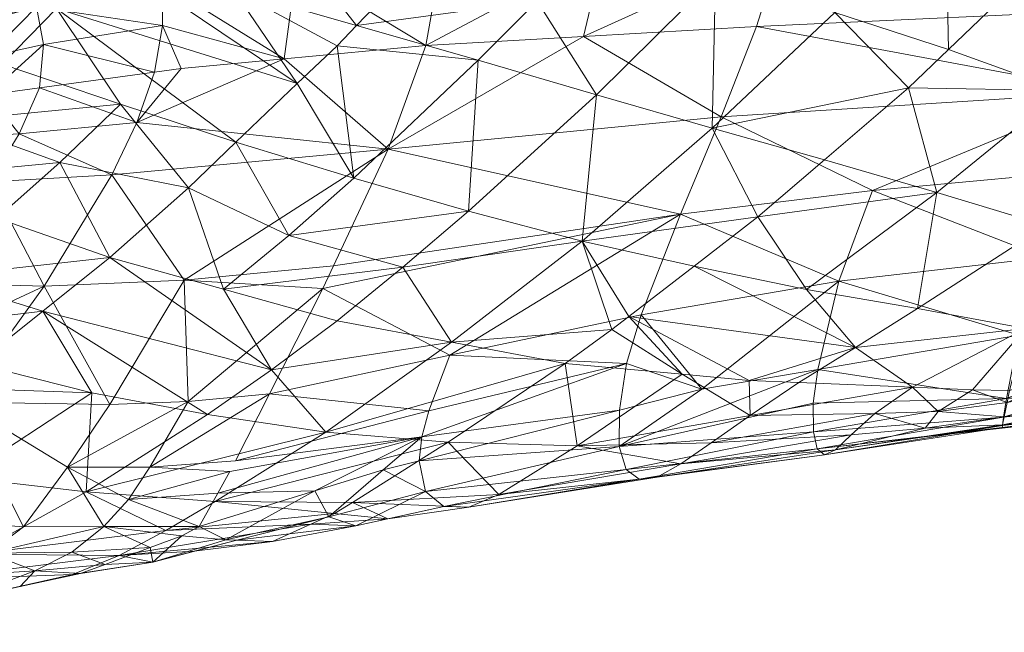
# Model space of a CAD drawing. Header units: millimetres. Extents: x -10 to 98, y -33 to 12.
# Tile 16 of 36: x 28 to 40, y -5 to 2. Entities that reach past the tile are written whole.
import ezdxf

# ---------------------------------------------------------------- set-up
doc = ezdxf.new("R2010")
doc.units = ezdxf.units.MM
doc.layers.add('G-IMPT', color=8, linetype='Continuous')

# ---------------------------------------------------------------- blocks, each defined once
blk = doc.blocks.new('AJsmall2 - 3D View - _3D__dwg_AJsmall_AJsmall_193151 - AJsmall_AJsmall_193151-193211-_3D_-3459-View 1')
at = {"layer": 'G-IMPT', "lineweight": 9}
mesh = blk.add_polyface(dxfattribs=at)
corners = [(40.878, 4.853, 85.841), (41.045, 5.026, 85.922), (42.202, 4.24, 85.861), (40.33, 0.123, 90.517), (42.638, 0.363, 90.494), (40.64, 1.046, 91.409), (43.456, 2.235, 92.383), (40.984, 2.065, 92.394), (40.183, -0.635, 89.641), (37.225, 1.532, 85.033), (38.017, 2.209, 85.124), (39.355, 1.822, 85.39), (39.02, 3.066, 85.24), (39.496, 3.524, 85.394), (40.845, 3.034, 85.535), (37.805, 0.665, 85.48), (39.125, 0.44, 85.91), (38.387, -0.027, 86.093), (40.41, 0.202, 86.333), (41.825, -0.013, 86.817), (41.493, -0.122, 86.88), (40.221, -0.537, 87.12), (39.065, -0.498, 86.772), (36.466, 0.945, 85.116), (40.657, 1.429, 85.719), (42.133, 2.493, 85.726), (41.9, 0.977, 86.093), (39.457, 5.297, 85.878), (41.855, 4.01, 94.796), (42.246, 4.828, 96.22), (37.509, 4.75, 96.27), (37.209, 3.797, 94.734), (42.478, 5.314, 97.065), (37.668, 5.556, 97.938), (38.589, 1.843, 92.308), (41.409, 3.014, 93.567), (36.79, 2.723, 93.345), (36.304, 1.563, 92.122), (36.558, -0.523, 90.303), (37.94, -0.286, 90.381), (38.189, 0.765, 91.3), (36.68, 2.585, 84.791), (37.379, 5.079, 85.463), (37.998, 5.752, 85.916), (38.141, 3.966, 85.201), (36.722, 4.388, 85.084), (35.882, 5.453, 85.462)]
mesh.append_faces([[corners[k] for k in face] for face in [(0, 1, 2), (3, 4, 5), (5, 6, 7), (8, 4, 3), (9, 10, 11), (12, 13, 14), (15, 16, 17), (17, 16, 18), (19, 20, 18), (18, 20, 21), (18, 22, 17), (17, 23, 15), (10, 12, 11), (11, 12, 14), (11, 14, 24), (24, 14, 25), (13, 0, 14), (14, 0, 2), (14, 2, 25), (26, 19, 18), (26, 18, 24), (24, 18, 16), (24, 16, 11), (11, 16, 15), (11, 15, 9), (9, 15, 23), (1, 0, 27), (28, 29, 30), (30, 31, 28), (30, 29, 32), (30, 32, 33), (5, 7, 34), (34, 7, 35), (36, 34, 35), (34, 36, 37), (38, 39, 40), (40, 39, 3), (40, 3, 5), (31, 36, 35), (31, 35, 28), (5, 34, 40), (40, 34, 37), (41, 10, 9), (42, 43, 27), (42, 27, 44), (42, 44, 45), (45, 44, 41), (12, 10, 41), (12, 41, 44), (13, 12, 44), (13, 44, 27), (13, 27, 0), (46, 43, 42)]])
mesh = blk.add_polyface(dxfattribs=at)
corners = [(38.387, -0.027, 86.093), (35.689, 0.344, 85.202), (36.466, 0.945, 85.116), (33.462, 4.622, 95.948), (35.392, 4.7, 96.186), (34.382, 5.538, 97.875), (33.363, 5.505, 97.72), (33.274, 3.573, 94.309), (35.151, 3.68, 94.512), (37.509, 4.75, 96.27), (37.209, 3.797, 94.734), (37.668, 5.556, 97.938), (35.427, 5.542, 97.95), (36.304, 1.563, 92.122), (36.79, 2.723, 93.345), (32.827, 2.337, 92.844), (38.189, 0.765, 91.3), (35.838, 0.365, 91.087), (36.558, -0.523, 90.303), (33.559, -0.115, 90.763), (32.176, 0.946, 91.569), (32.05, 0.677, 91.322), (34.598, 4.099, 84.577), (33.659, 5.072, 84.826), (35.258, 4.786, 84.987), (35.882, 5.453, 85.462), (33.749, 5.17, 84.917), (32.417, 1.993, 83.797), (32.218, 3.569, 83.907), (33.899, 3.396, 84.253), (32.449, 3.81, 84.054), (33.108, 4.497, 84.474), (36.68, 2.585, 84.791), (37.225, 1.532, 85.033), (35.134, 1.239, 84.629), (35.488, 0.189, 85.224), (33.581, 0.037, 84.789), (33.001, 0.931, 84.17), (32.219, 0.293, 84.201), (36.722, 4.388, 85.084), (35.304, 2.984, 84.515), (33.783, 1.597, 84.21), (31.646, 1.31, 83.673), (37.379, 5.079, 85.463), (32.457, 5.479, 97.453), (31.735, 4.505, 95.493), (31.591, 3.413, 93.913), (31.614, 4.882, 84.347)]
mesh.append_faces([[corners[k] for k in face] for face in [(0, 1, 2), (3, 4, 5), (3, 5, 6), (4, 3, 7), (4, 7, 8), (9, 4, 8), (9, 8, 10), (4, 9, 11), (4, 11, 12), (4, 12, 5), (13, 14, 15), (16, 17, 18), (8, 7, 15), (14, 8, 15), (8, 14, 10), (16, 13, 17), (19, 17, 13), (13, 15, 20), (13, 20, 21), (13, 21, 19), (22, 23, 24), (25, 24, 26), (27, 28, 29), (29, 28, 30), (22, 29, 30), (22, 30, 31), (22, 31, 23), (32, 33, 34), (34, 33, 2), (34, 2, 1), (34, 1, 35), (34, 35, 36), (34, 36, 37), (37, 36, 38), (39, 32, 40), (40, 32, 34), (40, 34, 41), (37, 41, 34), (41, 37, 42), (24, 25, 43), (24, 43, 39), (22, 24, 39), (22, 39, 40), (22, 40, 29), (29, 40, 41), (29, 41, 27), (42, 27, 41), (3, 6, 44), (7, 3, 45), (45, 3, 44), (7, 46, 15), (23, 31, 47), (47, 31, 30)]])
mesh = blk.add_polyface(dxfattribs=at)
corners = [(33.559, -0.115, 90.763), (32.05, 0.677, 91.322), (31.414, -0.576, 90.455), (31.015, 2.419, 83.446), (31.745, 3.117, 83.726), (32.417, 1.993, 83.797), (32.218, 3.569, 83.907), (33.001, 0.931, 84.17), (32.219, 0.293, 84.201), (30.869, 0.668, 83.621), (31.646, 1.31, 83.673), (30.449, 1.878, 83.229), (29.515, 1.046, 83.039), (28.724, 3.583, 93.638), (28.677, 3.066, 93.067), (30.048, 3.253, 93.519), (30.143, 3.809, 94.206), (30.139, 4.312, 94.882), (28.644, 4.033, 94.152), (31.735, 4.505, 95.493), (31.591, 3.413, 93.913), (33.274, 3.573, 94.309), (29.869, 5.188, 96.203), (30.363, 3.296, 93.623), (30.398, 0.775, 91.313), (32.176, 0.946, 91.569), (32.827, 2.337, 92.844), (30.447, -0.67, 90.342), (29.837, 2.655, 92.87), (28.438, 2.521, 92.505), (29.537, 2.031, 92.233), (28.084, 1.948, 91.947), (28.735, 0.705, 91.108), (29.514, -0.705, 90.28), (29.299, -0.565, 83.726), (27.932, -0.22, 82.995), (28.717, 0.407, 83.017), (31.44, -0.293, 84.325), (29.641, 2.873, 83.029), (28.918, 2.179, 82.729), (27.552, 2.669, 82.327), (28.232, 3.348, 82.723), (28.88, 4.01, 83.184), (29.492, 4.641, 83.714), (30.99, 4.23, 83.849), (28.172, 1.515, 82.518), (31.614, 4.882, 84.347), (32.449, 3.81, 84.054), (27.4, 4.451, 83.041)]
mesh.append_faces([[corners[k] for k in face] for face in [(0, 1, 2), (3, 4, 5), (5, 4, 6), (7, 8, 9), (9, 10, 7), (10, 9, 11), (11, 9, 12), (5, 10, 3), (3, 10, 11), (13, 14, 15), (16, 17, 18), (19, 20, 21), (18, 13, 16), (16, 13, 15), (18, 17, 22), (15, 23, 16), (16, 23, 20), (17, 16, 20), (17, 20, 19), (17, 19, 22), (24, 25, 26), (25, 24, 1), (1, 24, 27), (1, 27, 2), (28, 29, 30), (30, 29, 31), (30, 31, 32), (14, 29, 28), (14, 28, 15), (23, 15, 28), (32, 33, 24), (32, 24, 30), (30, 24, 26), (30, 26, 28), (28, 26, 20), (28, 20, 23), (34, 35, 36), (9, 8, 37), (37, 36, 12), (37, 12, 9), (38, 39, 40), (38, 41, 42), (43, 44, 4), (42, 43, 4), (42, 4, 3), (42, 3, 38), (38, 3, 11), (38, 11, 39), (39, 11, 12), (39, 12, 45), (46, 47, 44), (44, 47, 6), (44, 6, 4), (43, 42, 48)]])
mesh = blk.add_polyface(dxfattribs=at)
corners = [(27.919, 3.834, 93.724), (27.186, 3.527, 93.226), (27.389, 3.192, 92.934), (28.056, 3.436, 93.325), (28.644, 4.033, 94.152), (28.724, 3.583, 93.638), (28.265, 4.833, 95.122), (26.739, 4.265, 93.867), (28.064, 2.982, 92.865), (28.677, 3.066, 93.067), (27.752, 2.939, 92.762), (27.559, 2.911, 92.69), (26.107, -0.519, 90.099), (27.187, 0.75, 90.949), (26.475, 0.845, 90.91), (28.084, 1.948, 91.947), (28.438, 2.521, 92.505), (27.796, 2.484, 92.348), (27.408, 1.964, 91.847), (27.212, 2.53, 92.297), (26.756, 2.028, 91.778), (28.735, 0.705, 91.108), (27.738, -0.676, 90.178), (28.918, 2.179, 82.729), (28.172, 1.515, 82.518), (26.841, 1.981, 82.001), (27.552, 2.669, 82.327), (29.641, 2.873, 83.029), (28.232, 3.348, 82.723), (27.4, 4.451, 83.041), (26.806, 3.837, 82.494), (25.473, 4.451, 82.458), (25.509, 2.535, 81.644), (26.176, 3.187, 82.015), (28.88, 4.01, 83.184), (26.832, 2.801, 92.426), (26.553, 3.14, 92.66), (26.322, 2.327, 91.923), (27.405, 0.812, 82.33), (29.515, 1.046, 83.039), (26.105, 1.292, 81.744), (28.717, 0.407, 83.017), (26.622, 0.156, 82.232), (25.345, 0.614, 81.556), (27.932, -0.22, 82.995), (27.575, -0.505, 82.986)]
mesh.append_faces([[corners[k] for k in face] for face in [(0, 1, 2), (0, 2, 3), (4, 0, 3), (4, 3, 5), (0, 4, 6), (0, 6, 7), (0, 7, 1), (8, 9, 5), (8, 5, 3), (10, 8, 3), (10, 3, 2), (10, 2, 11), (12, 13, 14), (15, 16, 17), (15, 17, 18), (18, 17, 19), (18, 19, 20), (10, 11, 19), (10, 19, 17), (8, 10, 17), (8, 17, 16), (8, 16, 9), (18, 20, 14), (15, 18, 14), (15, 14, 13), (15, 13, 21), (21, 13, 12), (21, 12, 22), (23, 24, 25), (23, 25, 26), (27, 26, 28), (29, 30, 31), (26, 25, 32), (28, 26, 33), (28, 33, 30), (34, 28, 30), (34, 30, 29), (20, 19, 35), (7, 36, 1), (1, 36, 35), (1, 35, 2), (2, 35, 19), (2, 19, 11), (20, 35, 37), (37, 35, 36), (38, 24, 39), (40, 25, 24), (40, 24, 38), (39, 41, 38), (42, 38, 41), (38, 42, 43), (41, 44, 42), (42, 44, 45)]])
mesh = blk.add_polyface(dxfattribs=at)
corners = [(29.01, -1.45, 89.826), (28.487, -2.16, 89.368), (29.443, -2.159, 89.302), (29.738, -1.835, 89.605), (26.54, -2.016, 89.378), (27.458, -2.084, 89.373), (27.738, -0.676, 90.178), (26.107, -0.519, 90.099), (25.458, -1.936, 89.384), (29.514, -0.705, 90.28), (28.735, 0.705, 91.108), (27.485, -3.019, 86.952), (26.554, -3.074, 86.285), (27.242, -2.797, 85.991), (29.07, -2.731, 87.276), (29.167, -2.719, 88.193), (28.447, -2.874, 87.657), (27.884, -2.996, 87.238), (29.624, -2.501, 86.84), (27.901, -2.488, 85.672), (30.18, -2.207, 86.403), (29.235, -1.743, 85.043), (27.575, -0.505, 82.986), (27.932, -0.22, 82.995), (29.299, -0.565, 83.726), (27.763, -1.574, 84.078), (26.34, -1.321, 83.174), (25.519, -1.864, 83.299), (26.276, -2.396, 84.557), (28.072, -2.474, 89.104), (28.624, -2.685, 88.656), (29.459, -2.609, 88.409), (25.839, -2.728, 88.993), (25.944, -3.417, 87.458), (26.84, -3.157, 88.143), (27.694, -3.036, 87.932), (27.272, -2.971, 88.484), (26.365, -3.044, 88.645), (27.685, -2.745, 88.808), (26.75, -2.772, 88.925), (29.063, -2.463, 89.007), (25.827, -0.471, 82.201), (26.622, 0.156, 82.232)]
mesh.append_faces([[corners[k] for k in face] for face in [(0, 1, 2), (3, 0, 2), (4, 5, 6), (6, 5, 1), (6, 7, 8), (6, 8, 4), (1, 0, 6), (6, 0, 9), (6, 9, 10), (11, 12, 13), (14, 15, 16), (17, 11, 13), (14, 16, 17), (14, 17, 13), (18, 14, 13), (18, 13, 19), (20, 18, 19), (20, 19, 21), (22, 23, 24), (22, 24, 25), (22, 25, 26), (27, 26, 25), (27, 25, 28), (19, 13, 28), (19, 28, 25), (19, 25, 21), (21, 25, 24), (5, 29, 1), (30, 15, 31), (5, 4, 32), (33, 12, 11), (34, 33, 11), (34, 11, 17), (17, 16, 35), (15, 30, 16), (17, 35, 34), (34, 35, 36), (37, 34, 36), (16, 30, 35), (35, 30, 38), (35, 38, 36), (39, 36, 38), (36, 39, 37), (29, 40, 2), (29, 2, 1), (32, 39, 5), (5, 39, 38), (5, 38, 29), (30, 29, 38), (29, 30, 40), (40, 30, 31), (41, 42, 22), (41, 22, 26)]])
mesh = blk.add_polyface(dxfattribs=at)
corners = [(30.799, -1.762, 89.58), (31.954, -1.733, 89.538), (33.228, -1.091, 90.05), (30.578, -2.156, 89.223), (33.311, -0.781, 90.282), (31.414, -0.576, 90.455), (31.009, -1.374, 89.904), (30.944, -1.504, 89.814), (31.025, -2.321, 88.562), (31.45, -2.337, 87.938), (32.443, -2.148, 88.355), (32.121, -2.042, 88.962), (30.896, -2.316, 88.752), (32.766, -1.484, 89.724), (31.908, -2.131, 87.387), (32.821, -2.068, 87.764), (32.189, -2.003, 87.048), (30.447, -0.67, 90.342), (29.514, -0.705, 90.28), (29.01, -1.45, 89.826), (29.738, -1.835, 89.605), (29.989, -1.451, 89.848), (30.398, 0.775, 91.313), (29.443, -2.159, 89.302), (30.18, -2.207, 86.403), (30.769, -1.861, 85.993), (32.401, -1.87, 86.882), (29.624, -2.501, 86.84), (30.52, -2.451, 87.418), (30.027, -2.584, 87.952), (29.07, -2.731, 87.276), (29.167, -2.719, 88.193), (31.44, -0.293, 84.325), (33.581, 0.037, 84.789), (32.086, -1.033, 85.285), (29.235, -1.743, 85.043), (30.676, -0.822, 84.521), (30.37, -2.268, 89.081), (29.993, -2.409, 88.803), (29.459, -2.609, 88.409), (33.541, -1.155, 85.994), (29.299, -0.565, 83.726), (28.717, 0.407, 83.017), (29.063, -2.463, 89.007)]
mesh.append_faces([[corners[k] for k in face] for face in [(0, 1, 2), (1, 0, 3), (4, 5, 6), (2, 7, 0), (8, 9, 10), (8, 10, 11), (12, 8, 11), (12, 11, 1), (12, 1, 3), (11, 13, 1), (10, 9, 14), (15, 14, 16), (17, 18, 19), (3, 0, 20), (20, 0, 7), (20, 7, 21), (21, 6, 5), (18, 17, 22), (5, 17, 21), (19, 21, 17), (21, 19, 20), (3, 20, 23), (16, 14, 24), (25, 26, 16), (27, 28, 29), (27, 29, 30), (30, 29, 31), (27, 24, 14), (27, 14, 9), (27, 9, 28), (32, 33, 34), (16, 24, 25), (25, 24, 35), (34, 25, 35), (34, 35, 36), (34, 36, 32), (37, 38, 29), (29, 38, 39), (29, 39, 31), (3, 37, 12), (12, 37, 29), (12, 29, 8), (8, 29, 28), (8, 28, 9), (25, 34, 40), (25, 40, 26), (35, 41, 36), (36, 41, 42), (32, 36, 42), (43, 38, 23), (23, 38, 37), (23, 37, 3), (43, 39, 38)]])
mesh = blk.add_polyface(dxfattribs=at)
corners = [(34.933, -0.216, 85.373), (35.488, 0.189, 85.224), (36.324, -0.344, 85.885), (35.689, 0.344, 85.202), (37.122, -0.418, 86.178), (38.387, -0.027, 86.093), (31.954, -1.733, 89.538), (32.766, -1.484, 89.724), (33.228, -1.091, 90.05), (36.558, -0.523, 90.303), (35.838, 0.365, 91.087), (35.664, -0.217, 90.633), (35.581, -0.771, 90.154), (33.197, -1.374, 89.79), (33.559, -0.115, 90.763), (33.311, -0.781, 90.282), (31.414, -0.576, 90.455), (31.009, -1.374, 89.904), (35.574, -1.206, 89.74), (37.94, -0.286, 90.381), (35.812, -1.595, 88.645), (36.027, -1.57, 88.098), (38.02, -1.302, 88.489), (35.658, -1.478, 89.207), (37.933, -1.231, 89.009), (37.887, -1.031, 89.52), (36.308, -1.411, 87.585), (38.151, -1.246, 87.992), (33.271, -1.741, 89.271), (33.541, -1.155, 85.994), (35.074, -1.195, 86.604), (34.145, -1.777, 87.553), (32.401, -1.87, 86.882), (33.787, -1.928, 88.103), (32.821, -2.068, 87.764), (33.489, -1.92, 88.688), (32.443, -2.148, 88.355), (32.121, -2.042, 88.962), (31.908, -2.131, 87.387), (32.189, -2.003, 87.048), (37.134, -0.836, 86.713), (36.672, -1.163, 87.12), (33.581, 0.037, 84.789), (31.44, -0.293, 84.325), (32.219, 0.293, 84.201), (32.086, -1.033, 85.285)]
mesh.append_faces([[corners[k] for k in face] for face in [(0, 1, 2), (2, 1, 3), (4, 2, 3), (5, 4, 3), (6, 7, 8), (9, 10, 11), (9, 11, 12), (8, 12, 11), (12, 8, 13), (7, 13, 8), (10, 14, 11), (11, 14, 15), (11, 15, 8), (14, 16, 15), (15, 17, 8), (9, 12, 18), (19, 9, 18), (20, 21, 22), (23, 20, 24), (23, 25, 18), (21, 26, 27), (28, 13, 7), (29, 30, 31), (29, 31, 32), (32, 31, 33), (32, 33, 34), (34, 33, 35), (34, 35, 36), (36, 35, 28), (36, 28, 37), (37, 28, 7), (36, 38, 34), (34, 39, 32), (29, 0, 30), (30, 0, 2), (30, 2, 40), (40, 2, 4), (12, 13, 18), (18, 13, 28), (18, 28, 23), (23, 28, 35), (23, 35, 20), (20, 35, 33), (21, 20, 33), (21, 33, 31), (26, 21, 31), (26, 31, 30), (26, 30, 41), (40, 41, 30), (1, 0, 42), (43, 44, 42), (45, 42, 0), (45, 0, 29)]])
mesh = blk.add_polyface(dxfattribs=at)
corners = [(40.183, -0.635, 89.641), (42.364, -0.621, 89.106), (42.487, -0.388, 89.601), (40.192, -0.68, 87.421), (40.221, -0.537, 87.12), (41.493, -0.122, 86.88), (41.812, -0.361, 87.232), (40.156, -0.852, 87.785), (42, -0.575, 87.639), (40.137, -0.946, 87.982), (42.135, -0.731, 88.097), (40.15, -0.855, 89.15), (40.131, -0.985, 88.86), (42.251, -0.749, 88.594), (40.132, -0.977, 88.676), (40.135, -0.956, 88.202), (41.825, -0.013, 86.817), (40.41, 0.202, 86.333), (39.781, -0.528, 86.992), (39.065, -0.498, 86.772), (37.713, -0.442, 86.359), (38.387, -0.027, 86.093), (37.122, -0.418, 86.178), (37.134, -0.836, 86.713), (36.308, -1.411, 87.585), (36.672, -1.163, 87.12), (38.336, -1.067, 87.538), (38.617, -0.811, 87.135), (38.151, -1.246, 87.992), (38.02, -1.302, 88.489), (36.027, -1.57, 88.098), (37.933, -1.231, 89.009), (37.887, -1.031, 89.52), (37.883, -0.69, 89.989), (35.812, -1.595, 88.645), (35.658, -1.478, 89.207), (35.574, -1.206, 89.74), (37.94, -0.286, 90.381), (40.33, 0.123, 90.517), (39.217, -0.986, 87.693), (39.37, -0.786, 87.302)]
mesh.append_faces([[corners[k] for k in face] for face in [(0, 1, 2), (3, 4, 5), (3, 5, 6), (7, 3, 6), (7, 6, 8), (9, 7, 8), (9, 8, 10), (0, 11, 1), (1, 11, 12), (1, 12, 13), (13, 12, 14), (13, 14, 10), (10, 14, 15), (10, 15, 9), (5, 16, 6), (17, 4, 18), (17, 18, 19), (20, 21, 19), (21, 20, 22), (18, 4, 3), (23, 20, 19), (24, 25, 26), (27, 26, 25), (28, 29, 30), (31, 11, 32), (32, 11, 0), (32, 0, 33), (34, 29, 31), (35, 31, 32), (36, 32, 33), (36, 33, 37), (37, 33, 0), (37, 0, 38), (26, 28, 24), (28, 26, 39), (39, 26, 27), (39, 27, 40), (18, 3, 40), (40, 3, 7), (40, 7, 39), (39, 7, 9), (28, 39, 9), (28, 9, 15), (29, 28, 15), (29, 15, 14), (31, 29, 14), (31, 14, 12), (31, 12, 11), (23, 22, 20), (25, 23, 27), (19, 27, 23), (27, 19, 40), (40, 19, 18)]])
blk = doc.blocks.new('AJsmall2 - 3D View - _3D__dwg_AJsmall_AJsmall_193151 - AJsmall_AJsmall_193151-193215-_3D_-3460-View 1')
blk.add_blockref('AJsmall2 - 3D View - _3D__dwg_AJsmall_AJsmall_193151 - AJsmall_AJsmall_193151-193211-_3D_-3459-View 1', (45.053, 31.547))
blk = doc.blocks.new('AJsmall2 - 3D View - _3D__dwg-3456-View 1')
at = {"extrusion": (0, 1, 0)}
blk.add_blockref('AJsmall2 - 3D View - _3D__dwg_AJsmall_AJsmall_193151 - AJsmall_AJsmall_193151-193215-_3D_-3460-View 1', (0, 0), dxfattribs=at)
blk = doc.blocks.new('AJsmall2 - 3D View - _3D__dwg_AJsmall_AJsmall_193151 - AJsmall_AJsmall_193151-193215-_3D_-V1-View 1')
blk.add_blockref('AJsmall2 - 3D View - _3D__dwg_AJsmall_AJsmall_193151 - AJsmall_AJsmall_193151-193211-_3D_-3459-View 1', (45.053, 31.547))

msp = doc.modelspace()

# ---------------------------------------------------------------- block references
at = {"layer": 'G-IMPT', "lineweight": 9, "extrusion": (0, -1, 0), "zscale": -1, "rotation": 180}
msp.add_blockref('AJsmall2 - 3D View - _3D__dwg-3456-View 1', (-45.413, -5.345, 33.102), dxfattribs=at)
at = {"layer": 'G-IMPT', "lineweight": 9}
msp.add_blockref('AJsmall2 - 3D View - _3D__dwg_AJsmall_AJsmall_193151 - AJsmall_AJsmall_193151-193215-_3D_-V1-View 1', (-45.413, -33.102, -35.642), dxfattribs=at)

doc.saveas('drawing.dxf')
